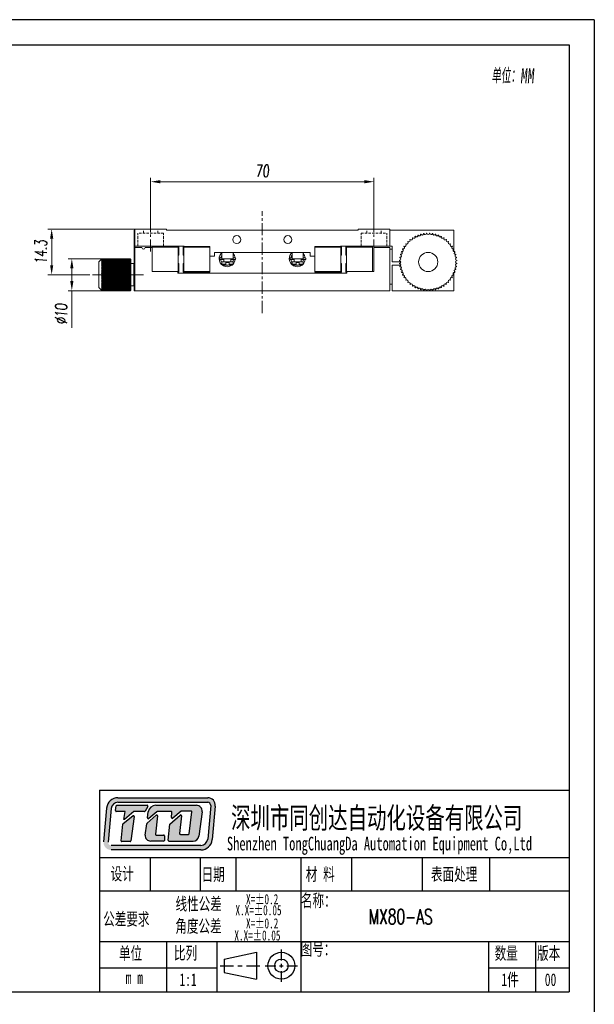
# Model space of a CAD drawing. Header units: millimetres. Extents: x 15158 to 15599, y 321 to 946.
# Tile 7 of 7: x 15419 to 15599, y 637 to 946. Entities that reach past the tile are written whole.
import ezdxf

# ---------------------------------------------------------------- set-up
doc = ezdxf.new("R2010")
doc.units = ezdxf.units.MM
doc.header["$LTSCALE"] = 0.3
doc.linetypes.add('CENTERX2', pattern=[20.32, 12.7, -2.54, 2.54, -2.54])
doc.linetypes.add('DASHED', pattern=[19.05, 12.7, -6.35])
for name, color, linetype, lineweight in [('中心线', 5, 'CENTERX2', 13), ('外框', 7, 'Continuous', 30), ('文字', 3, 'Continuous', 13), ('标注', 1, 'Continuous', 18), ('虚线', 6, 'DASHED', 13), ('轮廓线', 7, 'Continuous', 20)]:
    doc.layers.add(name, color=color, linetype=linetype, lineweight=lineweight)
doc.styles.add('SLDTEXTSTYLE2', font='SimSun.ttf')
doc.styles.get("Standard").update_dxf_attribs({"font": 'txt.shx', "width": 0.67, "oblique": 5, "bigfont": 'gbcbig.shx'})
doc.dimstyles.new('1.5', dxfattribs={"dimscale": 1.5, "dimtxt": 2.5, "dimasz": 2, "dimexe": 0.8, "dimexo": 0, "dimgap": 1, "dimtad": 1, "dimdec": 1, "dimdsep": 46, "dimtxsty": 'Standard', "dimcen": 0, "dimclrd": 256, "dimclre": 256, "dimclrt": 256, "dimadec": 0, "dimazin": 0, "dimtfac": 1, "dimtdec": 1, "dimtmove": 0, "dimatfit": 3, "dimfxl": 0, "dimtzin": 0, "dimlwd": -1, "dimlwe": -1, "dimarcsym": 0})

# ---------------------------------------------------------------- blocks, each defined once
blk = doc.blocks.new('Y')
at = {"lineweight": 30}
blk.add_line((-4136.76, 2009.27), (-3862.74, 2009.27), dxfattribs=at)
for points in [[(-3857.44, 2213.99), (-4154.44, 2213.99), (-4154.44, 2003.97)], [(-4136.76, 2009.27), (-4136.76, 2208.69), (-3862.74, 2208.69)]]:
    blk.add_lwpolyline(points, dxfattribs=at)
blk = doc.blocks.new('W')
at = {"lineweight": 30}
for p, q in [((-3857.44, 2213.99), (-3857.44, 2003.97)), ((-3857.44, 2213.99), (-3857.44, 2003.97)), ((-3862.74, 2208.69), (-3862.74, 2009.27))]:
    blk.add_line(p, q, dxfattribs=at)
blk.add_blockref('Y', (0, 0))
blk = doc.blocks.new('*D224')
at = {"layer": 'Defpoints', "color": 0}
for p in [(15429.37, 880.25), (15455.4, 880.25), (15441.19, 865.95)]:
    blk.add_point(p, dxfattribs=at)
at = {"layer": '标注'}
for p, q in [((15455.4, 880.25), (15428.17, 880.25)), ((15429.37, 868.95), (15429.37, 877.25)), ((15441.19, 865.95), (15428.17, 865.95))]:
    blk.add_line(p, q, dxfattribs=at)
for points in [[(15428.87, 877.25), (15429.87, 877.25), (15429.37, 880.25)], [(15428.87, 868.95), (15429.87, 868.95), (15429.37, 865.95)]]:
    blk.add_solid(points, dxfattribs=at)
at = {"layer": '标注', "insert": (15426, 873.1), "char_height": 3.75, "attachment_point": 5, "rotation": 90}
blk.add_mtext('14.3', dxfattribs=at)
blk = doc.blocks.new('*D225')
at = {"layer": 'Defpoints', "color": 0}
for p in [(15445.2, 870.95), (15435.69, 860.95), (15445.2, 860.95)]:
    blk.add_point(p, dxfattribs=at)
at = {"layer": '标注'}
for p, q in [((15445.2, 870.95), (15434.49, 870.95)), ((15435.69, 867.95), (15435.69, 863.95)), ((15445.2, 860.95), (15434.49, 860.95)), ((15435.69, 860.95), (15435.69, 849.35))]:
    blk.add_line(p, q, dxfattribs=at)
for points in [[(15435.19, 867.95), (15436.19, 867.95), (15435.69, 870.95)], [(15435.19, 863.95), (15436.19, 863.95), (15435.69, 860.95)]]:
    blk.add_solid(points, dxfattribs=at)
at = {"layer": '标注', "insert": (15432.32, 853.65), "char_height": 3.75, "attachment_point": 5, "rotation": 90}
blk.add_mtext('%%C10', dxfattribs=at)
blk = doc.blocks.new('*D232')
at = {"layer": 'Defpoints', "color": 0}
for p in [(15530.4, 895.09), (15460.4, 882.14), (15530.4, 882.14)]:
    blk.add_point(p, dxfattribs=at)
at = {"layer": '标注'}
for p, q in [((15460.4, 882.14), (15460.4, 896.29)), ((15463.4, 895.09), (15527.4, 895.09)), ((15530.4, 882.14), (15530.4, 896.29))]:
    blk.add_line(p, q, dxfattribs=at)
for points in [[(15463.4, 895.59), (15463.4, 894.59), (15460.4, 895.09)], [(15527.4, 895.59), (15527.4, 894.59), (15530.4, 895.09)]]:
    blk.add_solid(points, dxfattribs=at)
at = {"layer": '标注', "insert": (15495.4, 898.46), "char_height": 3.75, "attachment_point": 5}
blk.add_mtext('70', dxfattribs=at)

msp = doc.modelspace()

# ---------------------------------------------------------------- hatches: boundary and pattern name
at = {"layer": '外框'}
h = msp.add_hatch(color=256, dxfattribs=at)
h.dxf.hatch_style = 1
h.paths.add_polyline_path([(15478.295, 702.142), (15450.159, 702.142, 0.3871904), (15446.605, 698.905), (15445.623, 688.386, 0.4417631), (15447.992, 685.785), (15476.144, 685.785, 0.3876272), (15479.698, 689.028), (15480.664, 699.545, 0.4413093)])
h.paths.add_polyline_path([(15478.295, 700.715, -0.4413093), (15479.243, 699.676), (15478.276, 689.159, -0.3876272), (15476.144, 687.213), (15447.992, 687.213, -0.4417631), (15447.044, 688.253), (15448.027, 698.772, -0.3871904), (15450.159, 700.715)], flags=16)
h.paths.add_polyline_path([(15459.257, 699.798, -0.5692565), (15459.466, 699.447), (15458.669, 697.977, -0.2751589), (15458.46, 697.852), (15455.252, 697.852, 0.1785487), (15455.097, 697.795), (15452.186, 695.309), (15451.981, 695.309), (15452.446, 697.856), (15449.62, 697.856, -0.4551699), (15449.384, 698.126), (15449.585, 699.57, -0.3736999), (15449.82, 699.775)], flags=0)
h.paths.add_polyline_path([(15454.851, 696.479, -0.6728841), (15455.233, 696.26), (15454.203, 688.628, -0.3754282), (15453.967, 688.422), (15451.364, 688.422, -0.4451596), (15451.127, 688.685), (15451.674, 693.9, -0.2032664), (15451.764, 694.062)], flags=0)
h.paths.add_polyline_path([(15461.993, 699.799), (15474.73, 699.799, -0.4535474), (15476.499, 697.779), (15475.478, 690.114, -0.3759441), (15473.709, 688.565), (15466.157, 688.565, -0.443757), (15465.92, 688.827), (15466.429, 693.911), (15469.697, 696.687, -0.6781546), (15470.088, 696.48), (15469.483, 690.942, 0.4464345), (15469.72, 690.678), (15472.247, 690.678, 0.3783283), (15472.483, 690.887), (15473.331, 697.69, 0.4510331), (15473.095, 697.957), (15470.122, 697.957, 0.1736567), (15469.971, 697.903), (15467.329, 695.733, -0.6630003), (15466.941, 695.937), (15467.078, 697.574, 0.4388203), (15466.841, 697.832), (15462.512, 697.832, 0.1753949), (15462.36, 697.776), (15459.784, 695.631, -0.6807563), (15459.396, 695.843), (15459.632, 697.718, -0.3779258)], flags=0)
h.paths.add_polyline_path([(15459.26, 694.145), (15462.136, 696.673, -0.6841835), (15462.53, 696.468), (15461.905, 690.72, 0.4462884), (15462.142, 690.456), (15464.451, 690.456, -0.4142136), (15464.689, 690.218), (15464.689, 688.803, -0.4142136), (15464.451, 688.565), (15460.413, 688.565, -0.4294817), (15458.631, 690.442), (15459.182, 694.002, -0.1758286)], flags=0)
h.paths.add_polyline_path([(15459.466, 699.447, 0.5692565), (15459.257, 699.798), (15449.82, 699.775, 0.3736999), (15449.585, 699.57), (15449.384, 698.126, 0.4551699), (15449.62, 697.856), (15452.446, 697.856), (15451.981, 695.309), (15452.186, 695.309), (15455.097, 697.795, -0.1785487), (15455.252, 697.852), (15458.46, 697.852, 0.2751589), (15458.669, 697.977)], flags=0)
h.paths.add_polyline_path([(15455.233, 696.26, 0.6728841), (15454.851, 696.479), (15451.764, 694.062, 0.2032664), (15451.674, 693.9), (15451.127, 688.685, 0.4451596), (15451.364, 688.422), (15453.967, 688.422, 0.3754282), (15454.203, 688.628)], flags=0)
h.paths.add_polyline_path([(15462.53, 696.468, 0.6841835), (15462.136, 696.673), (15459.26, 694.145, 0.1758286), (15459.182, 694.002), (15458.631, 690.442, 0.4294817), (15460.413, 688.565), (15464.451, 688.565, 0.4142136), (15464.689, 688.803), (15464.689, 690.218, 0.4142136), (15464.451, 690.456), (15462.142, 690.456, -0.4462884), (15461.905, 690.72)], flags=0)
h.paths.add_polyline_path([(15474.73, 699.799), (15461.993, 699.799, 0.3779258), (15459.632, 697.718), (15459.396, 695.843, 0.6807563), (15459.784, 695.631), (15462.36, 697.776, -0.1753949), (15462.512, 697.832), (15466.841, 697.832, -0.4388203), (15467.078, 697.574), (15466.941, 695.937, 0.6630003), (15467.329, 695.733), (15469.971, 697.903, -0.1736567), (15470.122, 697.957), (15473.095, 697.957, -0.4510331), (15473.331, 697.69), (15472.483, 690.887, -0.3783283), (15472.247, 690.678), (15469.72, 690.678, -0.4464345), (15469.483, 690.942), (15470.088, 696.48, 0.6781546), (15469.697, 696.687), (15466.429, 693.911), (15465.92, 688.827, 0.443757), (15466.157, 688.565), (15473.709, 688.565, 0.3759441), (15475.478, 690.114), (15476.499, 697.779, 0.4535474)], flags=0)
h = msp.add_hatch(color=256, dxfattribs=at)
h.dxf.hatch_style = 1
h.paths.add_polyline_path([(15459.466, 699.447, 0.5692565), (15459.257, 699.798), (15449.82, 699.775, 0.3736999), (15449.585, 699.57), (15449.384, 698.126, 0.4551699), (15449.62, 697.856), (15452.446, 697.856), (15451.981, 695.309), (15452.186, 695.309), (15455.097, 697.795, -0.1785487), (15455.252, 697.852), (15458.46, 697.852, 0.2751589), (15458.669, 697.977)])
h.paths.add_polyline_path([(15455.233, 696.26, 0.6728841), (15454.851, 696.479), (15451.764, 694.062, 0.2032664), (15451.674, 693.9), (15451.127, 688.685, 0.4451596), (15451.364, 688.422), (15453.967, 688.422, 0.3754282), (15454.203, 688.628)])
h.paths.add_polyline_path([(15462.53, 696.468, 0.6841835), (15462.136, 696.673), (15459.26, 694.145, 0.1758286), (15459.182, 694.002), (15458.631, 690.442, 0.4294817), (15460.413, 688.565), (15464.451, 688.565, 0.4142136), (15464.689, 688.803), (15464.689, 690.218, 0.4142136), (15464.451, 690.456), (15462.142, 690.456, -0.4462884), (15461.905, 690.72)])
h.paths.add_polyline_path([(15474.73, 699.799), (15461.993, 699.799, 0.3779258), (15459.632, 697.718), (15459.396, 695.843, 0.6807563), (15459.784, 695.631), (15462.36, 697.776, -0.1753949), (15462.512, 697.832), (15466.841, 697.832, -0.4388203), (15467.078, 697.574), (15466.941, 695.937, 0.6630003), (15467.329, 695.733), (15469.971, 697.903, -0.1736567), (15470.122, 697.957), (15473.095, 697.957, -0.4510331), (15473.331, 697.69), (15472.483, 690.887, -0.3783283), (15472.247, 690.678), (15469.72, 690.678, -0.4464345), (15469.483, 690.942), (15470.088, 696.48, 0.6781546), (15469.697, 696.687), (15466.429, 693.911), (15465.92, 688.827, 0.443757), (15466.157, 688.565), (15473.709, 688.565, 0.3759441), (15475.478, 690.114), (15476.499, 697.779, 0.4535474)])

# ---------------------------------------------------------------- linework, layer by layer
at = {"layer": '中心线'}
for p, q in [((15495.4, 853.926), (15495.4, 885.873)), ((15460.4, 873.21), (15460.4, 882.136)), ((15530.4, 873.21), (15530.4, 882.136)), ((15458.127, 865.954), (15441.193, 865.954))]:
    msp.add_line(p, q, dxfattribs=at)
at = {"layer": '外框', "lineweight": 30}
for p, q in [((15444.364, 704.488), (15591.593, 704.488)), ((15444.364, 704.488), (15444.364, 641.389)), ((15446.605, 698.905), (15445.623, 688.386)), ((15448.027, 698.772), (15447.044, 688.253)), ((15449.384, 698.126), (15449.585, 699.57)), ((15460.219, 683.455), (15460.219, 672.938)), ((15475.913, 683.455), (15475.913, 672.938)), ((15487.131, 683.455), (15487.131, 672.938)), ((15507.462, 683.455), (15507.462, 641.389)), ((15523.355, 683.455), (15523.355, 672.938)), ((15545.537, 683.455), (15545.537, 672.938)), ((15566.616, 683.455), (15566.616, 672.938)), ((15444.364, 672.938), (15591.593, 672.938)), ((15444.364, 657.164), (15591.593, 657.164)), ((15465.397, 657.164), (15465.397, 641.389)), ((15481.172, 657.164), (15481.172, 641.389)), ((15566.354, 657.164), (15566.354, 641.389)), ((15581.077, 657.164), (15581.077, 641.389)), ((15501.383, 651.218), (15501.383, 654.603)), ((15483.496, 651.629), (15493.575, 653.732)), ((15483.496, 651.629), (15483.496, 647.422)), ((15493.575, 653.732), (15493.575, 645.319)), ((15444.364, 648.825), (15481.172, 648.825)), ((15482.199, 649.525), (15486.343, 649.525)), ((15487.725, 649.525), (15489.106, 649.525)), ((15490.488, 649.525), (15494.632, 649.525)), ((15496.305, 649.525), (15499.69, 649.525)), ((15500.818, 649.525), (15501.947, 649.525)), ((15501.383, 648.961), (15501.383, 650.09)), ((15501.383, 644.448), (15501.383, 647.833)), ((15503.075, 649.525), (15506.46, 649.525)), ((15566.354, 648.825), (15591.593, 648.825)), ((15483.496, 647.422), (15493.575, 645.319))]:
    msp.add_line(p, q, dxfattribs=at)
at = {"layer": '外框'}
for p, q in [((15450.159, 702.142), (15478.295, 702.142)), ((15450.159, 700.715), (15478.295, 700.715)), ((15452.446, 697.856), (15449.62, 697.856)), ((15449.82, 699.775), (15459.257, 699.798)), ((15451.981, 695.309), (15452.446, 697.856)), ((15455.097, 697.795), (15452.186, 695.309)), ((15458.46, 697.852), (15455.252, 697.852)), ((15459.466, 699.447), (15458.669, 697.977)), ((15459.396, 695.843), (15459.632, 697.718)), ((15462.36, 697.776), (15459.784, 695.631)), ((15461.993, 699.799), (15474.73, 699.799)), ((15466.841, 697.832), (15462.512, 697.832)), ((15466.941, 695.937), (15467.078, 697.574)), ((15469.971, 697.903), (15467.329, 695.733)), ((15473.095, 697.957), (15470.122, 697.957)), ((15472.483, 690.887), (15473.331, 697.69)), ((15476.499, 697.779), (15475.478, 690.114)), ((15479.243, 699.676), (15478.276, 689.159)), ((15480.664, 699.545), (15479.698, 689.028)), ((15451.127, 688.685), (15451.674, 693.9)), ((15451.764, 694.062), (15454.851, 696.479)), ((15452.186, 695.309), (15451.981, 695.309)), ((15455.233, 696.26), (15454.203, 688.628)), ((15458.631, 690.442), (15459.182, 694.002)), ((15459.26, 694.145), (15462.136, 696.673)), ((15462.53, 696.468), (15461.905, 690.72)), ((15465.92, 688.827), (15466.429, 693.911)), ((15466.429, 693.911), (15469.697, 696.687)), ((15470.088, 696.48), (15469.483, 690.942)), ((15453.967, 688.422), (15451.364, 688.422)), ((15464.451, 688.565), (15460.413, 688.565)), ((15462.142, 690.456), (15464.451, 690.456)), ((15464.689, 690.218), (15464.689, 688.803)), ((15466.157, 688.565), (15473.709, 688.565)), ((15469.72, 690.678), (15472.247, 690.678)), ((15476.144, 687.213), (15447.992, 687.213)), ((15476.144, 685.785), (15447.992, 685.785)), ((15444.364, 683.455), (15591.593, 683.455))]:
    msp.add_line(p, q, dxfattribs=at)
at = {"layer": '外框', "lineweight": 30}
for radius in [4.207, 2.103]:
    msp.add_circle((15501.383, 649.525), radius, dxfattribs=at)
at = {"layer": '外框'}
for centre, radius, start, end in [((15450.159, 698.573), 3.569, 90, 174.66371), ((15450.159, 698.573), 2.142, 90, 174.66371), ((15478.295, 699.763), 2.379, 354.75075, 90), ((15478.295, 699.763), 0.952, 354.75075, 90), ((15455.252, 697.614), 0.238, 90, 130.49363), ((15458.46, 698.09), 0.238, 270, 331.53887), ((15459.257, 699.561), 0.238, 331.53887, 90.14277), ((15461.993, 697.42), 2.379, 90, 172.81149), ((15462.512, 697.594), 0.238, 90, 129.79279), ((15466.841, 697.594), 0.238, 355.22864, 90), ((15470.122, 697.72), 0.238, 90, 129.4062), ((15473.095, 697.72), 0.238, 352.89219, 90), ((15474.73, 698.015), 1.785, 352.41382, 90), ((15451.911, 693.875), 0.238, 128.05413, 174.01321), ((15454.998, 696.291), 0.238, 352.31021, 128.05413), ((15459.417, 693.966), 0.238, 131.31456, 171.20377), ((15459.632, 695.814), 0.238, 172.81149, 309.79279), ((15462.294, 696.494), 0.238, 353.7974, 131.31456), ((15467.178, 695.917), 0.238, 175.22864, 309.4062), ((15469.851, 696.506), 0.238, 353.76947, 130.34282), ((15469.72, 690.916), 0.238, 173.76947, 270), ((15472.247, 690.916), 0.238, 270, 352.89219), ((15451.364, 688.66), 0.238, 174.01321, 270), ((15453.967, 688.66), 0.238, 270, 352.31021), ((15460.413, 690.35), 1.785, 177.02945, 270), ((15462.142, 690.694), 0.238, 173.7974, 270), ((15464.451, 690.218), 0.238, 0, 90), ((15464.451, 688.803), 0.238, 270, 0), ((15466.157, 688.803), 0.238, 174.28163, 270), ((15473.709, 690.35), 1.785, 270, 352.41382), ((15476.144, 689.354), 2.142, 270, 354.75075), ((15476.144, 689.354), 3.569, 270, 354.75075)]:
    msp.add_arc(centre, radius, start, end, dxfattribs=at)
at = {"layer": '外框', "lineweight": 30}
for centre, start, end in [((15449.62, 698.093), 172.10561, 270), ((15449.82, 699.537), 90.14277, 172.10561)]:
    msp.add_arc(centre, 0.238, start, end, dxfattribs=at)
at = {"layer": '虚线', "lineweight": 15, "ltscale": 0.2}
for p, q in [((15464.4, 878.954), (15456.4, 878.954)), ((15456.4, 874.954), (15456.4, 878.954)), ((15458.15, 878.954), (15458.15, 880.254)), ((15462.65, 878.954), (15462.65, 880.254)), ((15464.4, 874.954), (15464.4, 878.954)), ((15526.4, 878.954), (15534.4, 878.954)), ((15526.4, 874.954), (15526.4, 878.954)), ((15528.15, 878.954), (15528.15, 880.254)), ((15532.65, 878.954), (15532.65, 880.254)), ((15534.4, 874.954), (15534.4, 878.954))]:
    msp.add_line(p, q, dxfattribs=at)
at = {"layer": '轮廓线', "color": 7, "linetype": 'Continuous', "lineweight": 15}
for p, q in [((15455.2, 879.954), (15455.4, 879.954)), ((15455.2, 877.954), (15455.2, 879.954)), ((15465.4, 880.254), (15455.4, 880.254)), ((15455.4, 880.254), (15455.4, 874.954)), ((15465.4, 880.254), (15465.4, 879.954)), ((15465.4, 879.954), (15525.4, 879.954)), ((15525.4, 879.954), (15525.4, 880.254)), ((15535.4, 880.254), (15525.4, 880.254)), ((15535.4, 874.954), (15535.4, 880.254)), ((15555.4, 879.954), (15535.4, 879.954)), ((15555.4, 874.077), (15555.4, 879.954)), ((15455.4, 877.954), (15455.2, 877.954)), ((15455.2, 877.954), (15455.2, 862.954)), ((15455.4, 874.954), (15455.4, 874.454)), ((15470.9, 874.954), (15455.4, 874.954)), ((15455.4, 874.454), (15455.4, 860.954)), ((15457.65, 874.454), (15455.4, 874.454)), ((15460.9, 874.454), (15458.65, 874.454)), ((15469.2, 874.754), (15460.9, 874.754)), ((15460.9, 874.754), (15460.9, 874.554)), ((15469, 874.554), (15460.9, 874.554)), ((15460.9, 874.554), (15460.9, 866.954)), ((15460.9, 874.454), (15460.9, 866.954)), ((15469, 866.954), (15469, 874.554)), ((15469.2, 872.175), (15469.2, 874.754)), ((15470.6, 874.754), (15470.6, 872.175)), ((15470.9, 874.754), (15470.6, 874.754)), ((15470.8, 874.554), (15470.8, 866.954)), ((15478.9, 874.554), (15470.8, 874.554)), ((15470.9, 874.754), (15470.9, 874.954)), ((15478.9, 874.754), (15470.9, 874.754)), ((15478.9, 871.754), (15478.9, 874.754)), ((15478.9, 866.954), (15478.9, 874.554)), ((15510.4, 872.954), (15480.4, 872.954)), ((15480.4, 872.954), (15480.4, 871.754)), ((15482.719, 872.954), (15482.719, 870.954)), ((15486.219, 870.954), (15486.219, 872.954)), ((15504.719, 872.954), (15504.719, 870.954)), ((15508.219, 870.954), (15508.219, 872.954)), ((15510.4, 871.754), (15510.4, 872.954)), ((15519.9, 874.754), (15511.9, 874.754)), ((15511.9, 874.754), (15511.9, 871.754)), ((15511.9, 874.554), (15511.9, 866.954)), ((15520, 874.554), (15511.9, 874.554)), ((15535.4, 874.954), (15519.9, 874.954)), ((15519.9, 874.954), (15519.9, 874.754)), ((15519.9, 874.754), (15520.2, 874.754)), ((15520, 866.954), (15520, 874.554)), ((15520.2, 874.754), (15520.2, 872.175)), ((15521.6, 872.175), (15521.6, 874.754)), ((15521.6, 874.754), (15529.9, 874.754)), ((15521.8, 874.554), (15521.8, 866.954)), ((15529.9, 874.554), (15521.8, 874.554)), ((15529.9, 874.754), (15529.9, 874.554)), ((15529.9, 866.954), (15529.9, 874.554)), ((15530.4, 866.954), (15530.4, 874.454)), ((15535.4, 874.454), (15530.4, 874.454)), ((15535.4, 874.954), (15536.1, 874.954)), ((15535.4, 860.954), (15535.4, 874.454)), ((15536.1, 873.954), (15535.4, 873.954)), ((15536.1, 874.954), (15536.1, 869.954)), ((15555.4, 873.282), (15555.4, 873.947)), ((15445.135, 870.89), (15444.2, 869.954)), ((15444.2, 862.257), (15444.2, 869.954)), ((15445, 870.752), (15445.2, 870.954)), ((15445.2, 870.943), (15445, 870.752)), ((15445, 870.712), (15445.2, 870.933)), ((15445.2, 870.881), (15445, 870.712)), ((15445, 870.62), (15445.2, 870.857)), ((15445.2, 870.765), (15445, 870.62)), ((15445, 870.477), (15445.2, 870.728)), ((15445.2, 870.596), (15445, 870.477)), ((15445, 870.285), (15445.2, 870.546)), ((15445.2, 870.377), (15445, 870.285)), ((15445, 870.044), (15445.2, 870.314)), ((15445.2, 870.109), (15445, 870.044)), ((15445, 869.759), (15445.2, 870.035)), ((15445.2, 869.795), (15445, 869.759)), ((15445, 869.433), (15445.2, 869.71)), ((15445.2, 870.954), (15454, 870.954)), ((15445.2, 870.943), (15445.2, 870.933)), ((15445.2, 870.943), (15454, 870.943)), ((15445.2, 870.933), (15454, 870.933)), ((15445.2, 870.881), (15445.2, 870.857)), ((15445.2, 870.881), (15454, 870.881)), ((15445.2, 870.857), (15454, 870.857)), ((15445.2, 870.765), (15445.2, 870.728)), ((15445.2, 870.765), (15454, 870.765)), ((15445.2, 870.728), (15454, 870.728)), ((15445.2, 870.596), (15445.2, 870.546)), ((15445.2, 870.596), (15454, 870.596)), ((15445.2, 870.546), (15454, 870.546)), ((15445.2, 870.377), (15445.2, 870.314)), ((15445.2, 870.377), (15454, 870.377)), ((15445.2, 870.314), (15454, 870.314)), ((15445.2, 870.109), (15445.2, 870.035)), ((15445.2, 870.109), (15454, 870.109)), ((15445.2, 870.035), (15454, 870.035)), ((15445.2, 869.795), (15445.2, 869.71)), ((15445.2, 869.795), (15454, 869.795)), ((15445.2, 869.71), (15454, 869.71)), ((15454, 870.954), (15454.2, 870.752)), ((15454, 870.933), (15454, 870.943)), ((15454.2, 870.752), (15454, 870.943)), ((15454, 870.933), (15454.2, 870.712)), ((15454, 870.857), (15454, 870.881)), ((15454.2, 870.712), (15454, 870.881)), ((15454, 870.857), (15454.2, 870.62)), ((15454, 870.728), (15454, 870.765)), ((15454.2, 870.62), (15454, 870.765)), ((15454, 870.728), (15454.2, 870.477)), ((15454, 870.546), (15454, 870.596)), ((15454.2, 870.477), (15454, 870.596)), ((15454, 870.546), (15454.2, 870.285)), ((15454, 870.314), (15454, 870.377)), ((15454.2, 870.285), (15454, 870.377)), ((15454, 870.314), (15454.2, 870.044)), ((15454, 870.035), (15454, 870.109)), ((15454.2, 870.044), (15454, 870.109)), ((15454, 870.035), (15454.2, 869.759)), ((15454, 869.71), (15454, 869.795)), ((15454.2, 869.759), (15454, 869.795)), ((15454, 869.71), (15454.2, 869.433)), ((15454.2, 870.754), (15454.064, 870.89)), ((15454.2, 870.754), (15454.2, 870.752)), ((15454.2, 870.752), (15454.2, 870.712)), ((15454.2, 870.712), (15454.2, 870.62)), ((15454.2, 870.62), (15454.2, 870.477)), ((15454.2, 870.477), (15454.2, 870.285)), ((15454.2, 870.285), (15454.2, 870.044)), ((15454.2, 870.044), (15454.2, 869.759)), ((15454.2, 869.759), (15454.2, 869.433)), ((15469, 871.975), (15469.2, 872.175)), ((15470.8, 871.975), (15470.6, 872.175)), ((15478.9, 871.754), (15480.4, 871.754)), ((15482.097, 870.704), (15482.097, 871.204)), ((15482.347, 871.204), (15482.097, 871.204)), ((15482.097, 870.704), (15482.347, 870.704)), ((15482.719, 871.204), (15482.347, 871.204)), ((15482.347, 870.704), (15483.369, 870.704)), ((15482.719, 870.954), (15486.219, 870.954)), ((15482.719, 869.954), (15482.719, 869.254)), ((15486.219, 869.954), (15482.719, 869.954)), ((15483.369, 870.954), (15483.369, 869.954)), ((15483.969, 869.254), (15483.969, 869.754)), ((15484.969, 869.754), (15483.969, 869.754)), ((15484.969, 869.754), (15484.969, 869.254)), ((15485.569, 869.954), (15485.569, 870.954)), ((15485.569, 870.704), (15486.847, 870.704)), ((15486.332, 871.204), (15486.219, 871.66)), ((15486.847, 871.204), (15486.219, 871.204)), ((15486.219, 869.254), (15486.219, 869.954)), ((15504.347, 871.204), (15504.097, 871.204)), ((15504.097, 870.704), (15504.097, 871.204)), ((15504.097, 870.704), (15504.347, 870.704)), ((15504.719, 871.204), (15504.347, 871.204)), ((15504.347, 870.704), (15505.369, 870.704)), ((15504.719, 870.954), (15508.219, 870.954)), ((15504.719, 869.954), (15504.719, 869.254)), ((15508.219, 869.954), (15504.719, 869.954)), ((15505.369, 870.954), (15505.369, 869.954)), ((15505.969, 869.254), (15505.969, 869.754)), ((15506.969, 869.754), (15505.969, 869.754)), ((15506.969, 869.754), (15506.969, 869.254)), ((15507.569, 869.954), (15507.569, 870.954)), ((15507.569, 870.704), (15508.847, 870.704)), ((15508.332, 871.204), (15508.219, 871.66)), ((15508.847, 871.204), (15508.219, 871.204)), ((15508.219, 869.254), (15508.219, 869.954)), ((15510.4, 871.754), (15511.9, 871.754)), ((15520, 871.975), (15520.2, 872.175)), ((15521.6, 872.175), (15521.8, 871.975)), ((15538.8, 869.954), (15536.1, 869.954)), ((15445.2, 869.44), (15445, 869.433)), ((15445, 869.068), (15445.2, 869.345)), ((15445.2, 869.046), (15445, 869.068)), ((15445, 869.068), (15454.2, 869.068)), ((15445, 868.669), (15445.2, 868.942)), ((15445.2, 868.618), (15445, 868.669)), ((15445, 868.669), (15454.2, 868.669)), ((15445, 868.241), (15445.2, 868.506)), ((15445.2, 868.162), (15445, 868.241)), ((15445, 868.241), (15454.2, 868.241)), ((15445, 867.787), (15445.2, 868.043)), ((15445.2, 867.68), (15445, 867.787)), ((15445, 867.787), (15454.2, 867.787)), ((15445, 867.313), (15445.2, 867.557)), ((15445.2, 867.181), (15445, 867.313)), ((15445, 867.313), (15454.2, 867.313)), ((15445, 866.824), (15445.2, 867.053)), ((15445.2, 866.667), (15445, 866.824)), ((15445, 866.824), (15454.2, 866.824)), ((15445.2, 869.44), (15445.2, 869.345)), ((15445.2, 869.44), (15454, 869.44)), ((15445.2, 869.345), (15454, 869.345)), ((15445.2, 869.046), (15445.2, 868.942)), ((15445.2, 869.046), (15454, 869.046)), ((15445.2, 868.942), (15454, 868.942)), ((15445.2, 868.618), (15445.2, 868.506)), ((15445.2, 868.618), (15454, 868.618)), ((15445.2, 868.506), (15454, 868.506)), ((15445.2, 868.162), (15445.2, 868.043)), ((15445.2, 868.162), (15454, 868.162)), ((15445.2, 868.043), (15454, 868.043)), ((15445.2, 867.68), (15445.2, 867.557)), ((15445.2, 867.68), (15454, 867.68)), ((15445.2, 867.557), (15454, 867.557)), ((15445.2, 867.181), (15445.2, 867.053)), ((15445.2, 867.181), (15454, 867.181)), ((15445.2, 867.053), (15454, 867.053)), ((15445.2, 866.667), (15445.2, 866.537)), ((15445.2, 866.667), (15454, 866.667)), ((15454, 869.345), (15454, 869.44)), ((15454.2, 869.433), (15454, 869.44)), ((15454, 869.345), (15454.2, 869.068)), ((15454.2, 869.068), (15454, 869.046)), ((15454, 868.942), (15454, 869.046)), ((15454, 868.942), (15454.2, 868.669)), ((15454.2, 868.669), (15454, 868.618)), ((15454, 868.506), (15454, 868.618)), ((15454, 868.506), (15454.2, 868.241)), ((15454.2, 868.241), (15454, 868.162)), ((15454, 868.043), (15454, 868.162)), ((15454, 868.043), (15454.2, 867.787)), ((15454.2, 867.787), (15454, 867.68)), ((15454, 867.557), (15454, 867.68)), ((15454, 867.557), (15454.2, 867.313)), ((15454.2, 867.313), (15454, 867.181)), ((15454, 867.053), (15454, 867.181)), ((15454, 867.053), (15454.2, 866.824)), ((15454.2, 866.824), (15454, 866.667)), ((15454, 866.537), (15454, 866.667)), ((15455.1, 869.454), (15454.2, 869.454)), ((15454.2, 869.433), (15454.2, 869.068)), ((15454.2, 869.068), (15454.2, 868.669)), ((15454.2, 868.669), (15454.2, 868.241)), ((15454.2, 868.241), (15454.2, 867.787)), ((15454.2, 867.787), (15454.2, 867.313)), ((15454.2, 867.313), (15454.2, 866.824)), ((15454.2, 866.824), (15454.2, 866.326)), ((15455.2, 869.354), (15455.1, 869.454)), ((15455.1, 862.454), (15455.1, 869.454)), ((15460.9, 866.954), (15469, 866.954)), ((15460.9, 866.954), (15468.9, 866.954)), ((15468.9, 866.954), (15468.9, 866.454)), ((15468.9, 866.754), (15469.2, 866.754)), ((15469, 869.533), (15469.2, 869.333)), ((15469.2, 866.754), (15469.2, 869.333)), ((15470.8, 869.533), (15470.6, 869.333)), ((15470.6, 869.333), (15470.6, 866.754)), ((15470.6, 866.754), (15478.9, 866.754)), ((15470.8, 866.954), (15478.9, 866.954)), ((15478.9, 866.754), (15478.9, 866.954)), ((15482.719, 869.254), (15483.019, 868.954)), ((15482.719, 869.254), (15483.969, 869.254)), ((15483.969, 868.954), (15483.019, 868.954)), ((15483.969, 869.254), (15483.969, 868.954)), ((15484.969, 869.254), (15486.219, 869.254)), ((15484.969, 868.954), (15484.969, 869.254)), ((15485.919, 868.954), (15484.969, 868.954)), ((15485.919, 868.954), (15486.219, 869.254)), ((15504.719, 869.254), (15505.019, 868.954)), ((15504.719, 869.254), (15505.969, 869.254)), ((15505.969, 868.954), (15505.019, 868.954)), ((15505.969, 869.254), (15505.969, 868.954)), ((15506.969, 869.254), (15508.219, 869.254)), ((15506.969, 868.954), (15506.969, 869.254)), ((15507.919, 868.954), (15506.969, 868.954)), ((15507.919, 868.954), (15508.219, 869.254)), ((15511.9, 866.954), (15520, 866.954)), ((15511.9, 866.754), (15511.9, 866.954)), ((15520.2, 866.754), (15511.9, 866.754)), ((15520.2, 869.333), (15520, 869.533)), ((15520.2, 869.333), (15520.2, 866.754)), ((15521.8, 869.533), (15521.6, 869.333)), ((15521.6, 866.754), (15521.6, 869.333)), ((15521.9, 866.754), (15521.6, 866.754)), ((15521.8, 866.954), (15529.9, 866.954)), ((15521.9, 866.454), (15521.9, 866.954)), ((15521.9, 866.954), (15530.4, 866.954)), ((15536.1, 868.954), (15536.1, 860.954)), ((15536.1, 868.954), (15538.844, 868.954)), ((15555.4, 865.961), (15555.4, 866.626)), ((15445, 866.326), (15445.2, 866.537)), ((15445.2, 866.146), (15445, 866.326)), ((15445, 866.326), (15454.2, 866.326)), ((15445, 865.824), (15445.2, 866.015)), ((15445.2, 865.623), (15445, 865.824)), ((15445, 865.824), (15454.2, 865.824)), ((15445, 865.323), (15445.2, 865.492)), ((15445.2, 865.103), (15445, 865.323)), ((15445, 865.323), (15454.2, 865.323)), ((15445, 864.829), (15445.2, 864.974)), ((15445.2, 864.593), (15445, 864.829)), ((15445, 864.829), (15454.2, 864.829)), ((15445, 864.348), (15445.2, 864.467)), ((15445.2, 864.097), (15445, 864.348)), ((15445, 864.348), (15454.2, 864.348)), ((15445, 863.884), (15445.2, 863.976)), ((15445.2, 863.622), (15445, 863.884)), ((15445, 863.884), (15454.2, 863.884)), ((15445, 863.442), (15445.2, 863.507)), ((15445.2, 866.537), (15454, 866.537)), ((15445.2, 866.146), (15445.2, 866.015)), ((15445.2, 866.146), (15454, 866.146)), ((15445.2, 866.015), (15454, 866.015)), ((15445.2, 865.623), (15445.2, 865.492)), ((15445.2, 865.623), (15454, 865.623)), ((15445.2, 865.492), (15454, 865.492)), ((15445.2, 865.103), (15445.2, 864.974)), ((15445.2, 865.103), (15454, 865.103)), ((15445.2, 864.974), (15454, 864.974)), ((15445.2, 864.593), (15445.2, 864.467)), ((15445.2, 864.593), (15454, 864.593)), ((15445.2, 864.467), (15454, 864.467)), ((15445.2, 864.097), (15445.2, 863.976)), ((15445.2, 864.097), (15454, 864.097)), ((15445.2, 863.976), (15454, 863.976)), ((15445.2, 863.622), (15445.2, 863.507)), ((15445.2, 863.622), (15454, 863.622)), ((15445.2, 863.507), (15454, 863.507)), ((15454, 866.537), (15454.2, 866.326)), ((15454.2, 866.326), (15454, 866.146)), ((15454, 866.015), (15454, 866.146)), ((15454, 866.015), (15454.2, 865.824)), ((15454.2, 865.824), (15454, 865.623)), ((15454, 865.492), (15454, 865.623)), ((15454, 865.492), (15454.2, 865.323)), ((15454.2, 865.323), (15454, 865.103)), ((15454, 864.974), (15454, 865.103)), ((15454, 864.974), (15454.2, 864.829)), ((15454.2, 864.829), (15454, 864.593)), ((15454, 864.467), (15454, 864.593)), ((15454, 864.467), (15454.2, 864.348)), ((15454.2, 864.348), (15454, 864.097)), ((15454, 863.976), (15454, 864.097)), ((15454, 863.976), (15454.2, 863.884)), ((15454.2, 863.884), (15454, 863.622)), ((15454, 863.507), (15454, 863.622)), ((15454, 863.507), (15454.2, 863.442)), ((15454.2, 866.326), (15454.2, 865.824)), ((15454.2, 865.824), (15454.2, 865.323)), ((15454.2, 865.323), (15454.2, 864.829)), ((15454.2, 864.829), (15454.2, 864.348)), ((15454.2, 864.348), (15454.2, 863.884)), ((15454.2, 863.884), (15454.2, 863.442)), ((15468.9, 866.454), (15521.9, 866.454)), ((15555.4, 860.954), (15555.4, 865.831)), ((15444.2, 861.954), (15444.2, 862.257)), ((15444.2, 861.954), (15445.135, 861.018)), ((15445.2, 863.173), (15445, 863.442)), ((15445, 863.442), (15454.2, 863.442)), ((15445, 863.029), (15445.2, 863.064)), ((15445.2, 862.753), (15445, 863.029)), ((15445, 863.029), (15454.2, 863.029)), ((15445, 862.647), (15445.2, 862.654)), ((15445.2, 862.369), (15445, 862.647)), ((15445, 862.647), (15454.2, 862.647)), ((15445, 862.301), (15445.2, 862.279)), ((15445.2, 862.025), (15445, 862.301)), ((15445, 861.996), (15445.2, 861.945)), ((15445.2, 861.723), (15445, 861.996)), ((15445, 861.734), (15445.2, 861.655)), ((15445.2, 861.468), (15445, 861.734)), ((15445, 861.518), (15445.2, 861.411)), ((15445.2, 861.262), (15445, 861.518)), ((15445, 861.35), (15445.2, 861.218)), ((15445.2, 861.107), (15445, 861.35)), ((15445, 861.234), (15445.2, 861.076)), ((15445.2, 861.005), (15445, 861.234)), ((15445, 861.168), (15445.2, 860.988)), ((15445.2, 860.958), (15445, 861.168)), ((15445.136, 861.019), (15445.2, 860.954)), ((15445.2, 863.173), (15445.2, 863.064)), ((15445.2, 863.173), (15454, 863.173)), ((15445.2, 863.064), (15454, 863.064)), ((15445.2, 862.753), (15445.2, 862.654)), ((15445.2, 862.753), (15454, 862.753)), ((15445.2, 862.654), (15454, 862.654)), ((15445.2, 862.369), (15445.2, 862.279)), ((15445.2, 862.369), (15454, 862.369)), ((15445.2, 862.279), (15454, 862.279)), ((15445.2, 862.025), (15445.2, 861.945)), ((15445.2, 862.025), (15454, 862.025)), ((15445.2, 861.945), (15454, 861.945)), ((15445.2, 861.723), (15445.2, 861.655)), ((15445.2, 861.723), (15454, 861.723)), ((15445.2, 861.655), (15454, 861.655)), ((15445.2, 861.468), (15445.2, 861.411)), ((15445.2, 861.468), (15454, 861.468)), ((15445.2, 861.411), (15454, 861.411)), ((15445.2, 861.262), (15445.2, 861.218)), ((15445.2, 861.262), (15454, 861.262)), ((15445.2, 861.218), (15454, 861.218)), ((15445.2, 861.107), (15445.2, 861.076)), ((15445.2, 861.107), (15454, 861.107)), ((15445.2, 861.076), (15454, 861.076)), ((15445.2, 861.005), (15445.2, 860.988)), ((15445.2, 861.005), (15454, 861.005)), ((15445.2, 860.988), (15454, 860.988)), ((15445.2, 860.958), (15445.2, 860.954)), ((15445.2, 860.958), (15454, 860.958)), ((15445.2, 860.954), (15454, 860.954)), ((15454.2, 863.442), (15454, 863.173)), ((15454, 863.064), (15454, 863.173)), ((15454, 863.064), (15454.2, 863.029)), ((15454.2, 863.029), (15454, 862.753)), ((15454, 862.654), (15454, 862.753)), ((15454, 862.654), (15454.2, 862.647)), ((15454.2, 862.647), (15454, 862.369)), ((15454, 862.279), (15454, 862.369)), ((15454, 862.279), (15454.2, 862.301)), ((15454.2, 862.301), (15454, 862.025)), ((15454, 861.945), (15454, 862.025)), ((15454, 861.945), (15454.2, 861.996)), ((15454.2, 861.996), (15454, 861.723)), ((15454, 861.655), (15454.2, 861.734)), ((15454.2, 861.734), (15454, 861.468)), ((15454, 861.655), (15454, 861.723)), ((15454, 861.411), (15454.2, 861.518)), ((15454.2, 861.518), (15454, 861.262)), ((15454, 861.411), (15454, 861.468)), ((15454, 861.218), (15454.2, 861.35)), ((15454.2, 861.35), (15454, 861.107)), ((15454, 861.218), (15454, 861.262)), ((15454, 861.076), (15454.2, 861.234)), ((15454.2, 861.234), (15454, 861.005)), ((15454, 860.988), (15454.2, 861.168)), ((15454.2, 861.168), (15454, 860.958)), ((15454, 861.076), (15454, 861.107)), ((15454, 860.954), (15454.063, 861.019)), ((15454, 860.988), (15454, 861.005)), ((15454, 860.954), (15454, 860.958)), ((15454.064, 861.018), (15454.2, 861.154)), ((15454.2, 863.442), (15454.2, 863.029)), ((15454.2, 863.029), (15454.2, 862.647)), ((15454.2, 862.647), (15454.2, 862.301)), ((15454.2, 862.454), (15455.1, 862.454)), ((15454.2, 862.301), (15454.2, 861.996)), ((15454.2, 861.996), (15454.2, 861.734)), ((15454.2, 861.734), (15454.2, 861.518)), ((15454.2, 861.518), (15454.2, 861.35)), ((15454.2, 861.35), (15454.2, 861.234)), ((15454.2, 861.234), (15454.2, 861.168)), ((15454.2, 861.168), (15454.2, 861.154)), ((15455.1, 862.454), (15455.2, 862.554)), ((15455.2, 862.954), (15455.4, 862.954)), ((15455.2, 860.954), (15455.2, 862.954)), ((15455.4, 860.954), (15455.2, 860.954)), ((15455.4, 860.954), (15535.4, 860.954)), ((15535.4, 862.954), (15536.1, 862.954)), ((15536.1, 860.954), (15555.4, 860.954))]:
    msp.add_line(p, q, dxfattribs=at)
at = {"layer": '轮廓线', "color": 7, "linetype": 'Continuous', "lineweight": 15, "flags": 128}
for points in [[(15486.08, 869.954), (15486.218, 870.246), (15486.332, 870.704)], [(15508.08, 869.954), (15508.218, 870.246), (15508.332, 870.704)]]:
    msp.add_lwpolyline(points, dxfattribs=at)
at = {"layer": '轮廓线', "color": 7, "linetype": 'Continuous', "lineweight": 15}
for centre, radius in [((15487.4, 876.954), 1.25), ((15503.4, 876.954), 1.25), ((15547.4, 869.954), 3)]:
    msp.add_circle(centre, radius, dxfattribs=at)
for centre, radius, start, end in [((15546.459, 878.905), 0.4, 187.27334, 4.72666), ((15547.4, 869.954), 9, 92.54669, 93.45331), ((15547.4, 878.954), 0.4, 181.27334, 358.72666), ((15547.4, 869.954), 9, 86.54669, 87.45331), ((15548.34, 878.905), 0.4, 175.27334, 352.72666), ((15540.711, 875.976), 0.4, 229.27334, 46.72666), ((15547.4, 869.954), 9, 134.54669, 135.45331), ((15541.377, 876.642), 0.4, 223.27334, 40.72666), ((15547.4, 869.954), 9, 128.54669, 129.45331), ((15542.109, 877.235), 0.4, 217.27334, 34.72666), ((15547.4, 869.954), 9, 122.54669, 123.45331), ((15542.9, 877.748), 0.4, 211.27334, 28.72666), ((15547.4, 869.954), 9, 116.54669, 117.45331), ((15543.739, 878.176), 0.4, 205.27334, 22.72666), ((15547.4, 869.954), 9, 110.54669, 111.45331), ((15544.618, 878.514), 0.4, 199.27334, 16.72666), ((15547.4, 869.954), 9, 104.54669, 105.45331), ((15545.528, 878.757), 0.4, 193.27334, 10.72666), ((15547.4, 869.954), 9, 98.54669, 99.45331), ((15547.4, 869.954), 9, 80.54669, 81.45331), ((15549.271, 878.757), 0.4, 169.27334, 346.72666), ((15547.4, 869.954), 9, 74.54669, 75.45331), ((15550.181, 878.514), 0.4, 163.27334, 340.72666), ((15547.4, 869.954), 9, 68.54669, 69.45331), ((15551.06, 878.176), 0.4, 157.27334, 334.72666), ((15547.4, 869.954), 9, 62.54669, 63.45331), ((15551.9, 877.748), 0.4, 151.27334, 328.72666), ((15547.4, 869.954), 9, 56.54669, 57.45331), ((15552.69, 877.235), 0.4, 145.27334, 322.72666), ((15547.4, 869.954), 9, 50.54669, 51.45331), ((15553.422, 876.642), 0.4, 139.27334, 316.72666), ((15554.088, 875.976), 0.4, 133.27334, 310.72666), ((15547.4, 869.954), 9, 44.54669, 45.45331), ((15458.15, 874.454), 0.5, 180, 0), ((15484.347, 870.954), 2.5, 130.65951, 180), ((15506.347, 870.954), 2.5, 130.65951, 180), ((15538.84, 872.735), 0.4, 253.27334, 70.72666), ((15547.4, 869.954), 9, 158.54669, 159.45331), ((15539.178, 873.615), 0.4, 247.27334, 64.72666), ((15547.4, 869.954), 9, 152.54669, 153.45331), ((15539.605, 874.454), 0.4, 241.27334, 58.72666), ((15547.4, 869.954), 9, 146.54669, 147.45331), ((15540.118, 875.244), 0.4, 235.27334, 52.72666), ((15547.4, 869.954), 9, 140.54669, 141.45331), ((15554.681, 875.244), 0.4, 127.27334, 304.72666), ((15547.4, 869.954), 9, 38.54669, 39.45331), ((15555.194, 874.454), 0.4, 121.27334, 298.72666), ((15547.4, 869.954), 9, 32.54669, 33.45331), ((15555.621, 873.615), 0.4, 115.27334, 292.72666), ((15547.4, 869.954), 9, 26.54669, 27.45331), ((15555.959, 872.735), 0.4, 109.27334, 286.72666), ((15547.4, 869.954), 9, 20.54669, 21.45331), ((15484.347, 870.954), 2.5, 180, 306.8699), ((15482.347, 870.954), 0.25, 90, 270), ((15484.347, 870.954), 2, 144.53332, 172.81924), ((15484.347, 870.954), 2, 187.18076, 215.46668), ((15484.347, 870.954), 2.5, 5.73917, 41.54479), ((15484.347, 870.954), 2.5, 318.45521, 354.26083), ((15486.847, 870.954), 0.25, 270, 90), ((15506.347, 870.954), 2.5, 180, 306.8699), ((15504.347, 870.954), 0.25, 90, 270), ((15506.347, 870.954), 2, 144.53332, 172.81924), ((15506.347, 870.954), 2, 187.18076, 215.46668), ((15506.347, 870.954), 2.5, 5.73917, 41.54479), ((15506.347, 870.954), 2.5, 318.45521, 354.26083), ((15508.847, 870.954), 0.25, 270, 90), ((15547.4, 869.954), 9, 176.54669, 177.45331), ((15538.4, 869.954), 0.4, 271.27334, 88.72666), ((15538.449, 870.895), 0.4, 265.27334, 82.72666), ((15547.4, 869.954), 9, 170.54669, 171.45331), ((15538.596, 871.825), 0.4, 259.27334, 76.72666), ((15547.4, 869.954), 9, 164.54669, 165.45331), ((15556.203, 871.825), 0.4, 103.27334, 280.72666), ((15556.35, 870.895), 0.4, 97.27334, 274.72666), ((15556.4, 869.954), 0.4, 91.27334, 268.72666), ((15547.4, 869.954), 9, 14.54669, 15.45331), ((15547.4, 869.954), 9, 8.54669, 9.45331), ((15547.4, 869.954), 9, 2.54669, 3.45331), ((15484.347, 870.954), 2, 259.03039, 288.489), ((15506.347, 870.954), 2, 259.03039, 288.489), ((15547.4, 869.954), 9, 182.54669, 183.45331), ((15538.449, 869.013), 0.4, 277.27334, 94.72666), ((15547.4, 869.954), 9, 188.54669, 189.45331), ((15538.596, 868.083), 0.4, 283.27334, 100.72666), ((15547.4, 869.954), 9, 194.54669, 195.45331), ((15538.84, 867.173), 0.4, 289.27334, 106.72666), ((15547.4, 869.954), 9, 200.54669, 201.45331), ((15539.178, 866.293), 0.4, 295.27334, 112.72666), ((15555.621, 866.293), 0.4, 67.27334, 244.72666), ((15555.959, 867.173), 0.4, 73.27334, 250.72666), ((15547.4, 869.954), 9, 338.54669, 339.45331), ((15556.203, 868.083), 0.4, 79.27334, 256.72666), ((15556.35, 869.013), 0.4, 85.27334, 262.72666), ((15547.4, 869.954), 9, 344.54669, 345.45331), ((15547.4, 869.954), 9, 350.54669, 351.45331), ((15547.4, 869.954), 9, 356.54669, 357.45331), ((15547.4, 869.954), 9, 206.54669, 207.45331), ((15539.605, 865.454), 0.4, 301.27334, 118.72666), ((15547.4, 869.954), 9, 212.54669, 213.45331), ((15540.118, 864.664), 0.4, 307.27334, 124.72666), ((15547.4, 869.954), 9, 218.54669, 219.45331), ((15540.711, 863.932), 0.4, 313.27334, 130.72666), ((15547.4, 869.954), 9, 224.54669, 225.45331), ((15541.377, 863.266), 0.4, 319.27334, 136.72666), ((15553.422, 863.266), 0.4, 43.27334, 220.72666), ((15554.088, 863.932), 0.4, 49.27334, 226.72666), ((15547.4, 869.954), 9, 314.54669, 315.45331), ((15554.681, 864.664), 0.4, 55.27334, 232.72666), ((15547.4, 869.954), 9, 320.54669, 321.45331), ((15555.194, 865.454), 0.4, 61.27334, 238.72666), ((15547.4, 869.954), 9, 326.54669, 327.45331), ((15547.4, 869.954), 9, 332.54669, 333.45331), ((15547.4, 869.954), 9, 230.54669, 231.45331), ((15542.109, 862.673), 0.4, 325.27334, 142.72666), ((15547.4, 869.954), 9, 236.54669, 237.45331), ((15542.9, 862.16), 0.4, 331.27334, 148.72666), ((15547.4, 869.954), 9, 242.54669, 243.45331), ((15543.739, 861.732), 0.4, 337.27334, 154.72666), ((15547.4, 869.954), 9, 248.54669, 249.45331), ((15544.618, 861.394), 0.4, 343.27334, 160.72666), ((15547.4, 869.954), 9, 254.54669, 255.45331), ((15545.528, 861.151), 0.4, 349.27334, 166.72666), ((15547.4, 869.954), 9, 260.54669, 261.45331), ((15546.459, 861.003), 0.4, 355.27334, 172.72666), ((15547.4, 869.954), 9, 266.54669, 267.45331), ((15547.4, 860.954), 0.4, 1.27334, 178.72666), ((15547.4, 869.954), 9, 272.54669, 273.45331), ((15548.34, 861.003), 0.4, 7.27334, 184.72666), ((15547.4, 869.954), 9, 278.54669, 279.45331), ((15549.271, 861.151), 0.4, 13.27334, 190.72666), ((15547.4, 869.954), 9, 284.54669, 285.45331), ((15550.181, 861.394), 0.4, 19.27334, 196.72666), ((15547.4, 869.954), 9, 290.54669, 291.45331), ((15551.06, 861.732), 0.4, 25.27334, 202.72666), ((15547.4, 869.954), 9, 296.54669, 297.45331), ((15551.9, 862.16), 0.4, 31.27334, 208.72666), ((15547.4, 869.954), 9, 302.54669, 303.45331), ((15552.69, 862.673), 0.4, 37.27334, 214.72666), ((15547.4, 869.954), 9, 308.54669, 309.45331)]:
    msp.add_arc(centre, radius, start, end, dxfattribs=at)

# ---------------------------------------------------------------- block references
at = {"layer": '外框', "lineweight": 25, "xscale": 1.487159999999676, "yscale": 1.487160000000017, "zscale": 1.48716}
msp.add_blockref('W', (21336.104, -2346.721), dxfattribs=at)

# ---------------------------------------------------------------- texts
at = {"layer": '外框', "style": 'SLDTEXTSTYLE2', "width": 0.67}
for s, height, p in [('深圳市同创达自动化设备有限公司', 6.66248, (15485.606, 692.509)), ('Shenzhen TongChuangDa Automation Equipment Co,Ltd', 4.28302, (15484.3, 685.652)), ('设计', 3.9658, (15447.852, 676.353)), ('日期', 3.9658, (15476.357, 676.137)), ('材 料', 3.9658, (15509.031, 676.217)), ('表面处理', 3.9658, (15548.277, 676.217)), ('名称：', 3.9658, (15507.515, 667.977)), ('线性公差', 3.9658, (15468.208, 666.926)), ('X=±0.2', 3.1726, (15490.289, 668.793)), ('公差要求', 3.9658, (15445.528, 662.178)), ('X.X=±0.05', 3.1726, (15486.978, 665.344)), ('角度公差', 3.9658, (15468.144, 659.948)), ('X=±0.2', 3.1726, (15490.289, 661.217)), ('X.X=±0.05', 3.1726, (15486.64, 657.431)), ('图号：', 3.9658, (15507.409, 652.766)), ('单位', 3.9658, (15450.451, 651.405)), ('比列', 3.9658, (15467.712, 651.525)), ('数量', 3.9658, (15568.24, 651.465)), ('版本', 3.9658, (15581.553, 651.465)), ('1件', 3.9658, (15570.352, 643.182)), (' m m', 3.9658, (15450.773, 643.814)), ('1:1', 3.9658, (15469.417, 643.182)), ('00', 3.9658, (15583.947, 643.182))]:
    msp.add_text(s, height=height, dxfattribs=at).set_placement(p)
at = {"layer": '文字', "ltscale": 0.3, "width": 0.67}
msp.add_text('  MX80-AS', height=4.7143, dxfattribs=at).set_placement((15523.168, 662.549))
at = {"layer": '文字', "ltscale": 0.3, "insert": (15567.234, 930.637), "char_height": 4.71429, "attachment_point": 1}
msp.add_mtext('单位：{\\fFANGSONG_GB2312|b1|i0|c1|p0;MM}', dxfattribs=at)

# ---------------------------------------------------------------- dimensions: what is measured, and where the dimension line sits
at = {"layer": '标注'}
for base, p1, p2, angle, picture, middle in [((15530.4, 895.089), (15460.4, 882.136), (15530.4, 882.136), 180, '*D232', (15495.4, 898.464)), ((15429.373, 880.254), (15441.193, 865.954), (15455.4, 880.254), 90, '*D224', (15425.998, 873.104))]:
    dim = msp.add_linear_dim(base=base, p1=p1, p2=p2, angle=angle, dimstyle='1.5', dxfattribs=at)
    dim.commit()
    dim.dimension.update_dxf_attribs({"geometry": picture, "text_midpoint": middle})
dim = msp.add_linear_dim(base=(15435.69, 860.954), p1=(15445.2, 870.954), p2=(15445.2, 860.954), angle=90, text='%%C<>', dimstyle='1.5', dxfattribs=at)
dim.commit()
dim.dimension.update_dxf_attribs({"geometry": '*D225', "text_midpoint": (15435.69, 853.65), "dimtype": 160})

doc.saveas('drawing.dxf')
